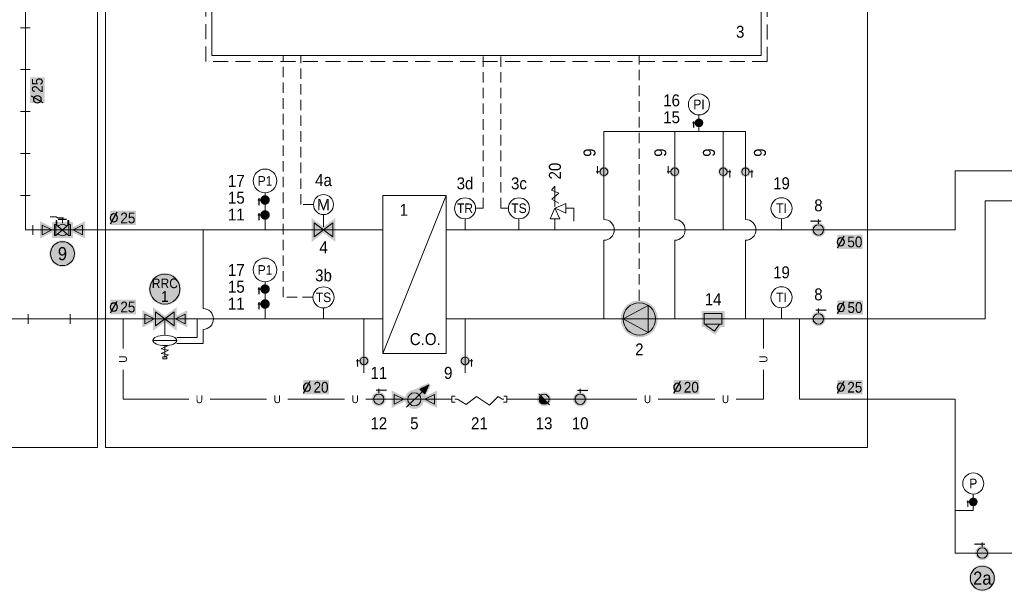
# Model space of a CAD drawing. Header units: millimetres. Extents: x -368 to 3832, y 6398 to 9368.
# Tile 3 of 5: x 1276 to 2919, y 7399 to 8353. Entities that reach past the tile are written whole.
import ezdxf
from ezdxf.enums import TextEntityAlignment as Align
from ezdxf.lldxf.tags import DXFTag

# ---------------------------------------------------------------- set-up
doc = ezdxf.new("R2010")
doc.units = ezdxf.units.MM
doc.linetypes.add('DASHED', pattern=[0.75, 0.5, -0.25])
doc.linetypes.add('DASHED2', pattern=[0.375, 0.25, -0.125])
doc.layers.add('-- CO_opis', color=11, linetype='Continuous', lineweight=0)
doc.layers.add('-- CO_rury', color=11, linetype='Continuous', lineweight=9)
doc.styles.add('A', font='arial.ttf', dxfattribs={"width": 0.9})
doc.styles.add('Arial', font='arial.ttf')
doc.styles.add('R', font='romans.shx')
tags = doc.linetypes.add('DASH', pattern=[15, 10, -5]).pattern_tags.tags
tags[6:7] = [DXFTag(74, 4), DXFTag(75, 0), DXFTag(340, '0'), DXFTag(46, 0.0), DXFTag(50, 0.0), DXFTag(44, 0.0), DXFTag(45, 0.0)]
tags[4:5] = [DXFTag(74, 4), DXFTag(75, 0), DXFTag(340, '0'), DXFTag(46, 0.0), DXFTag(50, 0.0), DXFTag(44, 0.0), DXFTag(45, 0.0)]
doc.linetypes.add('FENCELINE1', pattern='A,0.25,-0.1,[133,ltypeshp.shx,S=0.1,R=0,X=-0.1,Y=0],-0.1,1', length=1.45)

# ---------------------------------------------------------------- blocks, each defined once
blk = doc.blocks.new('-- zawór_11')
blk.add_hatch(color=251).paths.add_polyline_path([(1, 7.2), (1, 8), (2.6, 8), (2.6, 10), (1, 10), (1, 10.7), (-1, 10.7), (-1, 10), (-7.9, 10), (-7.9, 8), (-1, 8), (-1, 7.2, 14.430703)])
at = {"color": 11, "linetype": 'Continuous'}
blk.add_line((2.6, 9), (-7.9, 9), dxfattribs=at)
at = {"color": 50, "linetype": 'Continuous'}
blk.add_line((0, 6.2), (0, 10.7), dxfattribs=at)
at = {"color": 11, "linetype": 'Continuous'}
blk.add_circle((0, 0), 5.25, dxfattribs=at)
blk = doc.blocks.new('-- MANOMETR')
at = {"layer": '-- CO_rury', "color": 51}
blk.add_line((0, 0), (0, 62.1), dxfattribs=at)
at = {"layer": '-- CO_rury', "color": 11, "linetype": 'Continuous'}
blk.add_circle((0, 81.9), 19.8, dxfattribs=at)
at = {"layer": '-- CO_rury', "linetype": 'Continuous', "lineweight": 0, "xscale": 1.1, "yscale": 1.1, "zscale": 0.001, "rotation": 90}
for p in [(0, 50), (0, 25)]:
    blk.add_blockref('-- zawór_11', p, dxfattribs=at)
at = {"color": 7, "style": 'A', "width": 0.9, "flags": 12}
blk.add_attdef('OZN', text='', height=16, dxfattribs=at).set_placement((0, 81.9), align=Align.MIDDLE_CENTER)
blk = doc.blocks.new('-- NR')
at = {"style": 'A', "width": 0.9, "flags": 12}
blk.add_attdef('NR', text='', height=20, dxfattribs=at).set_placement((0, 24), align=Align.MIDDLE_CENTER)
blk = doc.blocks.new('-- fi_średnica_k')
blk.add_hatch(color=251).paths.add_polyline_path([(21.4, 32), (-21.4, 32), (-21.4, 8), (21.4, 8)])
at = {"insert": (-6.8, 20), "char_height": 20, "width": 56.29, "attachment_point": 6, "style": 'R'}
blk.add_mtext('{\\C11;%%C}', dxfattribs=at)
at = {"color": 7, "style": 'A', "width": 0.9, "flags": 12}
blk.add_attdef('SR', text='', height=18, dxfattribs=at).set_placement((8, 20), align=Align.MIDDLE_CENTER)
blk = doc.blocks.new('redukcja')
h = blk.add_hatch(color=251)
h.paths.add_polyline_path([(-2, 7.35), (-2, -7.24), (12.44, -0.02)])
h.paths.add_polyline_path([(0, 4), (8, 0), (0, -4)], flags=0)
h.paths.add_polyline_path([(0, -4), (8, 0), (0, 4)], flags=16)
at = {"color": 51}
for p, q in [((0, 4), (0, -4)), ((8, 0), (0, 4)), ((8, 0), (0, -4))]:
    blk.add_line(p, q, dxfattribs=at)
blk = doc.blocks.new('-- ZAWÓR REGULACYJNY')
blk.add_hatch(color=251).paths.add_polyline_path([(17.5, -13.2), (17.5, 13.2), (-17.5, 13.2), (-17.5, -13.2)])
at = {"layer": '-- CO_rury', "color": 11}
for p, q in [((-10.4, 22.1), (-20.7, 22.1)), ((-10.4, 22.1), (-8.4, 20.1)), ((1.7, 20), (-8.4, 20.1))]:
    blk.add_line(p, q, dxfattribs=at)
at = {"layer": '-- CO_rury', "color": 50}
for p, q in [((-6.9, 18), (6.9, 18)), ((-6.9, 17.3), (6.9, 17.3)), ((0, 18), (0, 20))]:
    blk.add_line(p, q, dxfattribs=at)
for points in [[(-9.3, 16), (-10.6, 16), (-10.6, 7.8), (-9.3, 7.8)], [(10.5, 16), (9.2, 16), (9.2, 7.8), (10.5, 7.8)]]:
    blk.add_lwpolyline(points, close=True, dxfattribs=at)
at = {"color": 51}
for p, q in [((0, 16.9), (0, 11.4)), ((-13.5, 9.2), (-13.5, -9.2)), ((-13.5, 9.2), (-10.9, 9.2)), ((-13.5, 9.2), (-13.5, 6.7)), ((-10.9, 9.2), (10.9, -9.2)), ((-10.9, -9.2), (10.9, 9.2)), ((10.9, 9.2), (13.5, 9.2)), ((13.5, -9.2), (13.5, 9.2)), ((-13.5, -9.2), (-10.9, -9.2)), ((10.9, -9.2), (13.5, -9.2))]:
    blk.add_line(p, q, dxfattribs=at)
at = {"color": 50}
for p, q in [((-10.9, -9.2), (-10.9, 9.2)), ((10.9, -9.2), (10.9, 9.2))]:
    blk.add_line(p, q, dxfattribs=at)
at = {"color": 11}
for start, end in [(40.0768, 139.9232), (220.0768, 319.9232)]:
    blk.add_arc((0, 0), 9.6, start, end, dxfattribs=at)
at = {"layer": '-- CO_rury', "linetype": 'Continuous', "yscale": 2, "zscale": 2}
for p, xscale in [((-33.7, 0.1), 2), ((33.7, 0.1), -2)]:
    blk.add_blockref('redukcja', p, dxfattribs=dict(at, xscale=xscale))
blk = doc.blocks.new('-- NR_22')
h = blk.add_hatch(color=251)
edge = h.paths.add_edge_path()
edge.add_arc((0, 30), 22, 0, 360)
at = {"color": 50}
blk.add_circle((0, 30), 20, dxfattribs=at)
at = {"style": 'A', "width": 0.9, "flags": 12}
blk.add_attdef('22', text='', height=22, dxfattribs=at).set_placement((0, 30, 0.1), align=Align.MIDDLE_CENTER)
blk = doc.blocks.new('++ REDUKTOR CIđCNIENIA')
h = blk.add_hatch(color=251)
h.paths.add_polyline_path([(-9.8, 12.4), (-19.6, 19.8), (-19.6, -19.8), (0, -5), (19.6, -19.8), (19.6, 19.8), (0, 5)])
h.paths.add_polyline_path([(19.6, 19.8), (19.5, 19.7)], flags=16)
h.paths.add_polyline_path([(19.6, 19.8), (19.5, 19.7)], flags=17)
at = {"layer": '-- CO_rury', "color": 51, "linetype": 'Continuous'}
for p, q in [((-15.6, 11.7), (0, 0)), ((-15.6, 11.7), (-15.6, -11.7)), ((0, 0), (-15.6, -11.7)), ((15.6, 11.7), (0, 0)), ((0, 0), (15.6, -11.7)), ((15.6, 11.7), (15.6, -11.7))]:
    blk.add_line(p, q, dxfattribs=at)
at = {"layer": '-- CO_rury'}
blk.add_line((0, 0), (0, -27.1), dxfattribs=at)
at = {"layer": '-- CO_rury', "color": 11, "linetype": 'Continuous'}
for p, q in [((-20, -35.8), (20, -35.8)), ((5.7, -44.3), (-6.2, -49.6)), ((0, -44.4), (0, -63.2)), ((-6.2, -49.6), (6.2, -52.1)), ((-6.2, -57.4), (6.2, -52.1)), ((-6.2, -57.4), (6.2, -59.8)), ((0, -63.2), (6.2, -59.7))]:
    blk.add_line(p, q, dxfattribs=at)
blk.add_lwpolyline([(3.5, -63.2), (-3.5, -63.2), (-3.5, -66.6), (3.5, -66.6)], close=True, dxfattribs=at)
at = {"layer": '-- CO_rury', "color": 51, "linetype": 'Continuous', "extrusion": (0, 0, -1)}
blk.add_ellipse((0, -35.8), major_axis=(-20, 0), ratio=0.430644, dxfattribs=at)
at = {"layer": '-- CO_rury', "linetype": 'Continuous', "yscale": 2, "zscale": 2}
for p, xscale in [((-33.7, 0.1), 2), ((33.7, 0.1), -2)]:
    blk.add_blockref('redukcja', p, dxfattribs=dict(at, xscale=xscale))
blk = doc.blocks.new('-- OPIS_REGUL')
h = blk.add_hatch(color=251)
edge = h.paths.add_edge_path()
edge.add_arc((0, 0), 27, 0, 360)
at = {"color": 50}
blk.add_circle((0, 0), 25, dxfattribs=at)
at = {"style": 'A', "width": 0.9, "flags": 12}
for tag, height, p in [('PION', 16, (0, 9.5)), ('NR', 18, (-0.1, -12.5))]:
    blk.add_attdef(tag, text='', height=height, dxfattribs=at).set_placement(p, align=Align.MIDDLE_CENTER)
blk = doc.blocks.new('-- CZUJNIK TEMP._2')
at = {"layer": '-- CO_rury', "color": 51}
blk.add_line((0, 0), (0, 18.5), dxfattribs=at)
at = {"layer": '-- CO_rury', "color": 11, "linetype": 'Continuous'}
blk.add_circle((0, 36.1), 17.6, dxfattribs=at)
at = {"color": 7, "style": 'A', "width": 0.9, "flags": 12}
blk.add_attdef('OZN', text='', height=16, dxfattribs=at).set_placement((0, 36.1), align=Align.MIDDLE_CENTER)
blk = doc.blocks.new('-- POMPA')
h = blk.add_hatch(color=251)
edge = h.paths.add_edge_path()
edge.add_arc((0, 0), 31, 0, 360)
at = {"linetype": 'Continuous', "ltscale": 100}
blk.add_hatch(color=7, dxfattribs=at).paths.add_polyline_path([(-27, 0), (14.7, -22.6), (14.7, 22.7)])
at = {"color": 7, "linetype": 'Continuous', "ltscale": 100}
for p, q in [((-27, 0), (14.7, 22.7)), ((14.7, 22.7), (14.7, -22.6))]:
    blk.add_line(p, q, dxfattribs=at)
at = {"color": 51, "linetype": 'Continuous', "ltscale": 100}
blk.add_line((14.7, -22.6), (-27, 0), dxfattribs=at)
blk.add_circle((0, 0), 27, dxfattribs=at)
blk = doc.blocks.new('FILTR')
blk.add_hatch(color=251).paths.add_polyline_path([(8.74, 6.02), (-8.74, 6.02), (-8.74, -6.02), (-5.88, -6.02), (-1.66, -12.05), (6.95, -6.02), (8.74, -6.02)])
at = {"color": 51}
blk.add_lwpolyline([(-6.74, 4.02), (6.74, 4.02), (6.74, -4.02), (-6.74, -4.02)], close=True, dxfattribs=at)
at = {"color": 11}
blk.add_lwpolyline([(4.97, -4.02), (5.42, -4.66), (-1.17, -9.27), (-4.84, -4.02)], dxfattribs=at)
blk = doc.blocks.new('zawór')
blk.add_hatch(color=251).paths.add_polyline_path([(1, 7.18), (1, 8.02), (2.63, 8.02), (2.63, 10.02), (1, 10.02), (1, 10.65), (-1, 10.65), (-1, 10.02), (-7.88, 10.02), (-7.88, 8.02), (-1, 8.02), (-1, 7.18, 14.430703)])
at = {"color": 11, "linetype": 'Continuous'}
blk.add_line((0, 6.25), (0, 10.65), dxfattribs=at)
at = {"color": 51, "linetype": 'Continuous'}
blk.add_line((2.63, 9.02), (-7.88, 9.02), dxfattribs=at)
blk.add_circle((0, 0), 5.25, dxfattribs=at)
blk = doc.blocks.new('ZAWÓR ZWROTNY')
h = blk.add_hatch(color=251)
edge = h.paths.add_edge_path()
edge.add_arc((0, 0), 7.06, 0, 360)
at = {"ltscale": 0.5}
h = blk.add_hatch(dxfattribs=at)
h.set_pattern_fill('ANSI31', color=11, scale=1.32, angle=90, style=0)
h.set_pattern_definition([(135, (631.14641, -2839.21251), (-0.116672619, -0.116672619), [])])
h.paths.add_polyline_path([(0, 4.05, 0.198912), (-2.86, 2.86), (2.86, -2.86, 0.668179)])
at = {"color": 51, "linetype": 'ByBlock'}
blk.add_line((5.52, -5.57), (-5.42, 5.67), dxfattribs=at)
at = {"color": 51, "linetype": 'Continuous'}
blk.add_circle((0, 0), 5.06, dxfattribs=at)
blk = doc.blocks.new('-- POŁ. ELASTYCZNE')
at = {"layer": '-- CO_rury', "color": 11, "linetype": 'Continuous', "lineweight": 0}
for points in [[(-86.5, 4.9), (-91.9, 4.9), (-91.9, -4.9), (-86.3, -4.9)], [(-5.4, 4.9), (0, 4.9), (0, -4.9), (-5.5, -4.9)]]:
    blk.add_lwpolyline(points, dxfattribs=at)
at = {"layer": '-- CO_rury', "color": 51, "linetype": 'Continuous', "lineweight": 0}
blk.add_lwpolyline([(-5, 0), (-7.7, 0), (-14.5, 4.4), (-29.3, -9.9), (-50.9, 4.5), (-68.2, -8.7), (-82.5, 0), (-86.9, 0)], dxfattribs=at)
blk = doc.blocks.new('WODOMIERZ')
h = blk.add_hatch(color=251)
h.paths.add_polyline_path([(16.57, 13.9), (13.9, 16.57), (-0.61, 9.65, -0.432721), (9.67, 0, -0.015695), (9.65, -0.61)])
h.paths.add_polyline_path([(-9.67, 0, 1), (9.67, 0, 1)])
h = blk.add_hatch()
h.set_pattern_fill('ANSI31', color=50, scale=0.12, angle=822.70776, style=0)
h.set_pattern_definition([(24.828524, (-2146.0964, -656.59452), (-0.159983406, 0.34578362), [])])
h.paths.add_polyline_path([(14.76, 14.76), (5.69, 10.44), (10.44, 5.69)])
at = {"color": 11}
for p, q in [((14.76, 14.76), (5.69, 10.44)), ((5.69, 10.44), (10.44, 5.69)), ((10.44, 5.69), (14.76, 14.76)), ((-8.07, -8.07), (8.07, 8.07))]:
    blk.add_line(p, q, dxfattribs=at)
at = {"color": 51}
blk.add_circle((0, 0), 6.67, dxfattribs=at)
blk = doc.blocks.new('-- WODOMIERZ')
at = {"layer": '-- CO_rury', "linetype": 'Continuous', "yscale": 2, "zscale": 2}
for p, xscale in [((-33.7, 0.1), 2), ((33.7, 0.1), -2)]:
    blk.add_blockref('redukcja', p, dxfattribs=dict(at, xscale=xscale))
at = {"linetype": 'Continuous', "lineweight": 0, "xscale": 1.65, "yscale": 1.65, "rotation": 90}
blk.add_blockref('WODOMIERZ', (0, 0), dxfattribs=at)
blk = doc.blocks.new('-- ZAWÓR REGULACYJNY_2')
h = blk.add_hatch(color=251)
h.paths.add_polyline_path([(-9.8, 12.4), (-19.6, 19.8), (-19.6, -19.8), (0, -5), (19.6, -19.8), (19.6, 19.8), (0, 5)])
h.paths.add_polyline_path([(19.6, 19.8), (19.5, 19.7)], flags=16)
h.paths.add_polyline_path([(19.6, 19.8), (19.5, 19.7)], flags=17)
at = {"layer": '-- CO_rury', "color": 51, "linetype": 'Continuous'}
for p, q in [((-15.6, 11.7), (0, 0)), ((-15.6, 11.7), (-15.6, -11.7)), ((0, 0), (-15.6, -11.7)), ((15.6, 11.7), (0, 0)), ((0, 0), (15.6, -11.7)), ((15.6, 11.7), (15.6, -11.7))]:
    blk.add_line(p, q, dxfattribs=at)
at = {"color": 51}
blk.add_line((-0.1, 25.6), (0, 5.1), dxfattribs=at)
at = {"color": 11}
blk.add_circle((-0.1, 42.4), 16.7, dxfattribs=at)
at = {"color": 7, "style": 'Arial'}
blk.add_text('M', height=19, rotation=359.9857, dxfattribs=at).set_placement((-0.1, 42.4), align=Align.MIDDLE_CENTER)
blk = doc.blocks.new('-- ZAWÓR BEZP.')
at = {"layer": '-- CO_rury', "color": 11, "linetype": 'Continuous', "ltscale": 100}
for p, q in [((0, 73.1), (-5.8, 66.5)), ((0, 73.1), (-5.8, 66.5)), ((-5.8, 66.5), (6.3, 61.4)), ((-5.8, 66.5), (6.3, 61.4)), ((0, 39), (0, 73.1)), ((6.3, 61.4), (-5.3, 51.2)), ((6.3, 61.4), (-5.3, 51.2)), ((-5.3, 51.2), (6.7, 44.6)), ((-5.3, 51.2), (6.7, 44.6)), ((18.4, 36.5), (31.8, 36.5)), ((31.8, 36.5), (31.8, 14.5))]:
    blk.add_line(p, q, dxfattribs=at)
at = {"layer": '-- CO_rury', "color": 50, "linetype": 'Continuous', "ltscale": 100}
blk.add_line((0, 39), (0, 73.1), dxfattribs=at)
at = {"layer": '-- CO_rury', "color": 51, "linetype": 'Continuous', "ltscale": 100}
for p, q in [((-8, 18.5), (0, 36.5)), ((0, 36.5), (8, 18.5)), ((0.5, 36.5), (18.4, 44.1)), ((18.5, 28), (0.5, 36.5)), ((18.5, 28), (0.5, 36.5)), ((18.4, 44.1), (18.5, 28)), ((8, 18.5), (-8, 18.5)), ((0, 18.5), (0, 0))]:
    blk.add_line(p, q, dxfattribs=at)

msp = doc.modelspace()

# ---------------------------------------------------------------- linework, layer by layer
at = {"layer": '-- CO_rury', "color": 51, "ltscale": 100}
for p, q in [((1277.2, 8339.9), (1293.3, 8339.9)), ((1277.2, 8269.9), (1293.3, 8269.9)), ((1277.2, 8199.9), (1293.3, 8199.9)), ((1277.2, 8129.9), (1293.3, 8129.9)), ((1277.2, 8059.9), (1293.3, 8059.9)), ((1297.5, 7994.1), (1297.5, 8010.2)), ((1290, 7861.5), (1290, 7845.4)), ((1360, 7861.5), (1360, 7845.4))]:
    msp.add_line(p, q, dxfattribs=at)
at = {"layer": '-- CO_rury', "color": 11, "linetype": 'DASHED2', "ltscale": 70}
msp.add_line((2310.1, 7884.5), (2309.9, 8293.5), dxfattribs=at)
at = {"layer": '-- CO_rury', "color": 51}
for p, q in [((2409.7, 8180.9), (2409.7, 8166.4)), ((2450.3, 8002.1), (2450.3, 8166.4)), ((1850.5, 7853.4), (1850.5, 7763.4)), ((2019.2, 7853.4), (2019.2, 7763.4)), ((2867.6, 7547.8), (2867.6, 7533.3)), ((2867.6, 7533.3), (2837.3, 7533.3))]:
    msp.add_line(p, q, dxfattribs=at)
at = {"layer": '-- CO_rury', "color": 11, "linetype": 'Continuous', "ltscale": 100}
msp.add_line((1881.9, 7795.8), (1987.8, 8059.8), dxfattribs=at)
at = {"layer": '-- CO_rury', "color": 91, "linetype": 'Continuous', "ltscale": 100}
for p, q in [((1418.9, 8002.1), (1881.9, 8002.1)), ((1987.8, 8002.1), (2691.2, 8002.1))]:
    msp.add_line(p, q, dxfattribs=at)
at = {"layer": '-- CO_rury', "color": 91, "linetype": 'DASH', "ltscale": 4}
for p, q in [((1418.9, 7853.4), (1881.9, 7853.4)), ((1987.8, 7853.4), (2691.2, 7853.4))]:
    msp.add_line(p, q, dxfattribs=at)
at = {"layer": '-- CO_rury', "color": 50, "linetype": 'FENCELINE1', "ltscale": 30}
for points in [[(1405.6, 8939.1), (504.2, 8939.1), (504.2, 7639), (1405.6, 7639)], [(2691.2, 8939.1), (1418.9, 8939.1), (1418.9, 7639), (2691.2, 7639)]]:
    msp.add_lwpolyline(points, close=True, dxfattribs=at)
at = {"layer": '-- CO_rury', "color": 171, "linetype": 'Continuous', "ltscale": 100}
msp.add_lwpolyline([(1285.2, 8664.9), (1285.2, 8533.5, -0.414214), (1302.6, 8516.2, -0.414214), (1285.2, 8498.8), (1285.2, 8002.1), (1418.9, 8002.1)], format="xyb", dxfattribs=at)
at = {"layer": '-- CO_rury', "color": 50, "linetype": 'DASHED', "ltscale": 50}
msp.add_lwpolyline([(1586.5, 8382.8), (2523.6, 8382.8), (2523.6, 8283.4), (1586.5, 8283.4)], close=True, dxfattribs=at)
at = {"layer": '-- CO_rury', "color": 91, "linetype": 'Continuous', "ltscale": 100}
for points in [[(1596.5, 8372.8), (2513.6, 8372.8), (2513.6, 8293.4), (1596.5, 8293.4)], [(1987.8, 8059.8), (1881.9, 8059.8), (1881.9, 7795.8), (1987.8, 7795.8)]]:
    msp.add_lwpolyline(points, close=True, dxfattribs=at)
at = {"layer": '-- CO_rury', "color": 11, "linetype": 'DASHED2', "ltscale": 70}
for points in [[(1765.3, 7889.6), (1715.3, 7889.6), (1715.3, 8293.4)], [(1766.2, 8044.5), (1745.3, 8044.5), (1745.3, 8293.4)], [(2036.8, 8038.3), (2049.2, 8038.3), (2049.2, 8293.4)], [(2091.6, 8038.3), (2079.2, 8038.3), (2079.2, 8293.4)]]:
    msp.add_lwpolyline(points, dxfattribs=at)
at = {"layer": '-- CO_rury', "color": 51}
for points in [[(2251, 7853.5), (2251, 7984.8, 0.414214), (2268.4, 8002.2, 0.414214), (2251, 8019.6), (2251, 8166.4), (2487.4, 8166.4), (2487.4, 8019.6, -0.414214), (2504.8, 8002.2, -0.414214), (2487.4, 7984.8), (2487.4, 7853.5)], [(2369.2, 8166.4), (2369.2, 8019.6, -0.414214), (2386.6, 8002.2, -0.414214), (2369.2, 7984.8), (2369.2, 7853.5)]]:
    msp.add_lwpolyline(points, format="xyb", dxfattribs=at)
at = {"layer": '-- CO_rury', "color": 131, "linetype": 'Continuous', "ltscale": 100}
msp.add_lwpolyline([(2691.2, 8002.1), (2837.3, 8002.1), (2837.3, 8100.8), (3540.3, 8100.8)], dxfattribs=at)
at = {"layer": '-- CO_rury', "color": 131, "linetype": 'DASH', "ltscale": 4}
msp.add_lwpolyline([(2691.2, 7853.4), (2887.3, 7853.4), (2887.3, 8050.8), (3540.3, 8050.8)], dxfattribs=at)
at = {"layer": '-- CO_rury', "color": 11, "linetype": 'Continuous', "ltscale": 100}
msp.add_lwpolyline([(1581.8, 8002.1), (1581.8, 7870.8, -0.414214), (1599.2, 7853.4, -0.414214), (1581.8, 7836), (1581.8, 7812.6), (1538.1, 7812.6)], format="xyb", dxfattribs=at)
at = {"layer": '-- CO_rury', "color": 171, "linetype": 'DASH', "ltscale": 4}
msp.add_lwpolyline([(832.9, 7955.1), (832.9, 7853.4), (1418.9, 7853.4)], dxfattribs=at)
at = {"layer": '-- CO_rury', "color": 51}
for points in [[(1448.3, 7853.4), (1448.3, 7719.4), (1997.2, 7719.5)], [(2089.1, 7719.4), (2517.4, 7719.4), (2517.4, 7853.4)]]:
    msp.add_lwpolyline(points, dxfattribs=at)
at = {"layer": '-- CO_rury', "color": 11, "linetype": 'Continuous', "ltscale": 100}
msp.add_lwpolyline([(1571.8, 7853.4), (1571.8, 7822.6), (1538.1, 7822.6)], dxfattribs=at)
at = {"layer": '-- CO_rury', "color": 91, "linetype": 'DASH', "ltscale": 40}
for points in [[(2577.4, 7853.5), (2577.4, 7719.4), (2691.2, 7719.4)], [(2932.7, 7462.5), (2837.3, 7462.5), (2837.3, 7719.4), (2752.3, 7719.4), (2752.3, 7719.4), (2691.2, 7719.4)]]:
    msp.add_lwpolyline(points, dxfattribs=at)

# ---------------------------------------------------------------- block references
at = {"layer": '-- CO_opis'}
ref = msp.add_blockref('-- NR', (2478.5, 8309.1), dxfattribs=at)
ref.add_attrib('NR', '3', dxfattribs={"layer": '0', "height": 20, "style": 'A', "width": 0.9}).set_placement((2478.5, 8333.1), align=Align.MIDDLE_CENTER)
at = {"layer": '-- CO_opis', "lineweight": 0}
ref = msp.add_blockref('-- fi_średnica_k', (1325.2, 8235.6), dxfattribs=dict(at, zscale=0.001, rotation=90))
ref.add_attrib('SR', '25', dxfattribs={"layer": '0', "color": 7, "height": 18, "rotation": 90, "style": 'A', "width": 0.9}).set_placement((1305.2, 8243.7), align=Align.MIDDLE_CENTER)
at = {"layer": '-- CO_opis'}
ref = msp.add_blockref('-- NR', (2357, 8194.4), dxfattribs=at)
ref.add_attrib('NR', '  16', dxfattribs={"layer": '0', "height": 20, "style": 'A', "width": 0.9}).set_placement((2357, 8218.5), align=Align.MIDDLE_CENTER)
ref = msp.add_blockref('-- NR', (2357, 8166.4), dxfattribs=at)
ref.add_attrib('NR', '  15', dxfattribs={"layer": '0', "height": 20, "style": 'A', "width": 0.9}).set_placement((2357, 8190.4), align=Align.MIDDLE_CENTER)
ref = msp.add_blockref('-- NR', (2251, 8131.2), dxfattribs=dict(at, rotation=90))
ref.add_attrib('NR', '9', dxfattribs={"layer": '0', "height": 20, "rotation": 90, "style": 'A', "width": 0.9}).set_placement((2227, 8131.2), align=Align.MIDDLE_CENTER)
ref = msp.add_blockref('-- NR', (2369.2, 8131.2), dxfattribs=dict(at, rotation=90))
ref.add_attrib('NR', '9', dxfattribs={"layer": '0', "height": 20, "rotation": 90, "style": 'A', "width": 0.9}).set_placement((2345.2, 8131.2), align=Align.MIDDLE_CENTER)
ref = msp.add_blockref('-- NR', (2450.3, 8131.2), dxfattribs=dict(at, rotation=90))
ref.add_attrib('NR', '9', dxfattribs={"layer": '0', "height": 20, "rotation": 90, "style": 'A', "width": 0.9}).set_placement((2426.3, 8131.2), align=Align.MIDDLE_CENTER)
ref = msp.add_blockref('-- NR', (2535.5, 8131.2), dxfattribs=dict(at, rotation=90))
ref.add_attrib('NR', '9', dxfattribs={"layer": '0', "height": 20, "rotation": 90, "style": 'A', "width": 0.9}).set_placement((2511.4, 8131.2), align=Align.MIDDLE_CENTER)
ref = msp.add_blockref('-- NR', (2193.3, 8100.4), dxfattribs=dict(at, rotation=90))
ref.add_attrib('NR', '20', dxfattribs={"layer": '0', "height": 20, "rotation": 90, "style": 'A', "width": 0.9}).set_placement((2169.2, 8100.4), align=Align.MIDDLE_CENTER)
ref = msp.add_blockref('-- NR', (1630.4, 8060), dxfattribs=at)
ref.add_attrib('NR', '  17', dxfattribs={"layer": '0', "height": 20, "style": 'A', "width": 0.9}).set_placement((1630.4, 8084.1), align=Align.MIDDLE_CENTER)
ref = msp.add_blockref('-- NR', (1782.9, 8061.2), dxfattribs=at)
ref.add_attrib('NR', '4a', dxfattribs={"layer": '0', "height": 20, "style": 'A', "width": 0.9}).set_placement((1782.9, 8085.3), align=Align.MIDDLE_CENTER)
ref = msp.add_blockref('-- NR', (2019.2, 8055.9), dxfattribs=at)
ref.add_attrib('NR', '3d', dxfattribs={"layer": '0', "height": 20, "style": 'A', "width": 0.9}).set_placement((2019.2, 8079.9), align=Align.MIDDLE_CENTER)
ref = msp.add_blockref('-- NR', (2109.2, 8055.9), dxfattribs=at)
ref.add_attrib('NR', '3c', dxfattribs={"layer": '0', "height": 20, "style": 'A', "width": 0.9}).set_placement((2109.2, 8079.9), align=Align.MIDDLE_CENTER)
ref = msp.add_blockref('-- NR', (2547.4, 8056), dxfattribs=at)
ref.add_attrib('NR', '19', dxfattribs={"layer": '0', "height": 20, "style": 'A', "width": 0.9}).set_placement((2547.4, 8080), align=Align.MIDDLE_CENTER)
ref = msp.add_blockref('-- NR', (1630.4, 8032), dxfattribs=at)
ref.add_attrib('NR', '  15', dxfattribs={"layer": '0', "height": 20, "style": 'A', "width": 0.9}).set_placement((1630.4, 8056), align=Align.MIDDLE_CENTER)
ref = msp.add_blockref('-- NR', (1630.4, 8003.9), dxfattribs=at)
ref.add_attrib('NR', '  11', dxfattribs={"layer": '0', "height": 20, "style": 'A', "width": 0.9}).set_placement((1630.4, 8027.9), align=Align.MIDDLE_CENTER)
ref = msp.add_blockref('-- NR', (1917.1, 8011.7), dxfattribs=at)
ref.add_attrib('NR', '1', dxfattribs={"layer": '0', "height": 20, "style": 'A', "width": 0.9}).set_placement((1917.1, 8035.7), align=Align.MIDDLE_CENTER)
ref = msp.add_blockref('-- NR', (2609.1, 8019.1), dxfattribs=at)
ref.add_attrib('NR', '8', dxfattribs={"layer": '0', "height": 20, "style": 'A', "width": 0.9}).set_placement((2609.1, 8043.2), align=Align.MIDDLE_CENTER)
at = {"layer": '-- CO_opis', "lineweight": 0}
ref = msp.add_blockref('-- fi_średnica_k', (1448.3, 8002.1), dxfattribs=dict(at, zscale=0.001))
ref.add_attrib('SR', '25', dxfattribs={"layer": '0', "color": 7, "height": 18, "style": 'A', "width": 0.9}).set_placement((1456.3, 8022.1), align=Align.MIDDLE_CENTER)
ref = msp.add_blockref('-- fi_średnica_k', (2661.8, 7962.1), dxfattribs=dict(at, zscale=0.001))
ref.add_attrib('SR', '50', dxfattribs={"layer": '0', "color": 7, "height": 18, "style": 'A', "width": 0.9}).set_placement((2669.9, 7982.1), align=Align.MIDDLE_CENTER)
at = {"layer": '-- CO_opis'}
ref = msp.add_blockref('-- NR_22', (1347.1, 7932.5), dxfattribs=dict(at, zscale=0.001))
ref.add_attrib('22', '9', dxfattribs={"layer": '0', "height": 22, "style": 'A', "width": 0.9}).set_placement((1347.1, 7962.5, 0), align=Align.MIDDLE_CENTER)
ref = msp.add_blockref('-- NR', (1783, 7949.1), dxfattribs=at)
ref.add_attrib('NR', '4', dxfattribs={"layer": '0', "height": 20, "style": 'A', "width": 0.9}).set_placement((1783, 7973.1), align=Align.MIDDLE_CENTER)
ref = msp.add_blockref('-- NR', (1630.4, 7911.3), dxfattribs=at)
ref.add_attrib('NR', '  17', dxfattribs={"layer": '0', "height": 20, "style": 'A', "width": 0.9}).set_placement((1630.4, 7935.3), align=Align.MIDDLE_CENTER)
ref = msp.add_blockref('-- NR', (2547.4, 7907.2), dxfattribs=at)
ref.add_attrib('NR', '19', dxfattribs={"layer": '0', "height": 20, "style": 'A', "width": 0.9}).set_placement((2547.4, 7931.3), align=Align.MIDDLE_CENTER)
ref = msp.add_blockref('-- OPIS_REGUL', (1518.1, 7903.4), dxfattribs=dict(at, zscale=0.001))
ref.add_attrib('PION', 'RRC', dxfattribs={"layer": '0', "height": 16, "style": 'A', "width": 0.9}).set_placement((1518.1, 7912.9), align=Align.MIDDLE_CENTER)
ref.add_attrib('NR', '1', dxfattribs={"layer": '0', "height": 18, "style": 'A', "width": 0.9}).set_placement((1518, 7890.9), align=Align.MIDDLE_CENTER)
ref = msp.add_blockref('-- NR', (1782.9, 7902.2), dxfattribs=at)
ref.add_attrib('NR', '3b', dxfattribs={"layer": '0', "height": 20, "style": 'A', "width": 0.9}).set_placement((1782.9, 7926.2), align=Align.MIDDLE_CENTER)
ref = msp.add_blockref('-- NR', (1630.4, 7883.2), dxfattribs=at)
ref.add_attrib('NR', '  15', dxfattribs={"layer": '0', "height": 20, "style": 'A', "width": 0.9}).set_placement((1630.4, 7907.3), align=Align.MIDDLE_CENTER)
ref = msp.add_blockref('-- NR', (2433.3, 7862.3), dxfattribs=at)
ref.add_attrib('NR', '14', dxfattribs={"layer": '0', "height": 20, "style": 'A', "width": 0.9}).set_placement((2433.3, 7886.4), align=Align.MIDDLE_CENTER)
ref = msp.add_blockref('-- NR', (2609.1, 7870.4), dxfattribs=at)
ref.add_attrib('NR', '8', dxfattribs={"layer": '0', "height": 20, "style": 'A', "width": 0.9}).set_placement((2609.1, 7894.5), align=Align.MIDDLE_CENTER)
at = {"layer": '-- CO_opis', "lineweight": 0}
ref = msp.add_blockref('-- fi_średnica_k', (1448.3, 7853.4), dxfattribs=dict(at, zscale=0.001))
ref.add_attrib('SR', '25', dxfattribs={"layer": '0', "color": 7, "height": 18, "style": 'A', "width": 0.9}).set_placement((1456.3, 7873.4), align=Align.MIDDLE_CENTER)
at = {"layer": '-- CO_opis'}
ref = msp.add_blockref('-- NR', (1630.4, 7855.2), dxfattribs=at)
ref.add_attrib('NR', '  11', dxfattribs={"layer": '0', "height": 20, "style": 'A', "width": 0.9}).set_placement((1630.4, 7879.2), align=Align.MIDDLE_CENTER)
at = {"layer": '-- CO_opis', "lineweight": 0}
ref = msp.add_blockref('-- fi_średnica_k', (2662.1, 7852.5), dxfattribs=dict(at, zscale=0.001))
ref.add_attrib('SR', '50', dxfattribs={"layer": '0', "color": 7, "height": 18, "style": 'A', "width": 0.9}).set_placement((2670.2, 7872.5), align=Align.MIDDLE_CENTER)
at = {"layer": '-- CO_opis'}
ref = msp.add_blockref('-- NR', (1952.7, 7795.8), dxfattribs=at)
ref.add_attrib('NR', 'C.O.', dxfattribs={"layer": '0', "height": 20, "style": 'A', "width": 0.9}).set_placement((1952.7, 7819.8), align=Align.MIDDLE_CENTER)
ref = msp.add_blockref('-- NR', (2310.1, 7778.4), dxfattribs=at)
ref.add_attrib('NR', '2', dxfattribs={"layer": '0', "height": 20, "style": 'A', "width": 0.9}).set_placement((2310.1, 7802.5), align=Align.MIDDLE_CENTER)
ref = msp.add_blockref('-- NR', (1885.7, 7739.4), dxfattribs=at)
ref.add_attrib('NR', '11   ', dxfattribs={"layer": '0', "height": 20, "style": 'A', "width": 0.9}).set_placement((1885.7, 7763.4), align=Align.MIDDLE_CENTER)
ref = msp.add_blockref('-- NR', (1984.1, 7739.4), dxfattribs=at)
ref.add_attrib('NR', '  9', dxfattribs={"layer": '0', "height": 20, "style": 'A', "width": 0.9}).set_placement((1984.1, 7763.4), align=Align.MIDDLE_CENTER)
at = {"layer": '-- CO_opis', "lineweight": 0}
ref = msp.add_blockref('-- fi_średnica_k', (1770.7, 7719.4), dxfattribs=dict(at, zscale=0.001))
ref.add_attrib('SR', '20', dxfattribs={"layer": '0', "color": 7, "height": 18, "style": 'A', "width": 0.9}).set_placement((1778.8, 7739.4), align=Align.MIDDLE_CENTER)
ref = msp.add_blockref('-- fi_średnica_k', (2388.9, 7719.4), dxfattribs=dict(at, zscale=0.001))
ref.add_attrib('SR', '20', dxfattribs={"layer": '0', "color": 7, "height": 18, "style": 'A', "width": 0.9}).set_placement((2396.9, 7739.4), align=Align.MIDDLE_CENTER)
ref = msp.add_blockref('-- fi_średnica_k', (2661.8, 7719.4), dxfattribs=dict(at, zscale=0.001))
ref.add_attrib('SR', '25', dxfattribs={"layer": '0', "color": 7, "height": 18, "style": 'A', "width": 0.9}).set_placement((2669.9, 7739.4), align=Align.MIDDLE_CENTER)
at = {"layer": '-- CO_opis'}
ref = msp.add_blockref('-- NR', (1875.2, 7655.2), dxfattribs=at)
ref.add_attrib('NR', '12', dxfattribs={"layer": '0', "height": 20, "style": 'A', "width": 0.9}).set_placement((1875.2, 7679.2), align=Align.MIDDLE_CENTER)
ref = msp.add_blockref('-- NR', (1934.6, 7655.2), dxfattribs=at)
ref.add_attrib('NR', '5', dxfattribs={"layer": '0', "height": 20, "style": 'A', "width": 0.9}).set_placement((1934.6, 7679.2), align=Align.MIDDLE_CENTER)
ref = msp.add_blockref('-- NR', (2043.2, 7655.2), dxfattribs=at)
ref.add_attrib('NR', '21', dxfattribs={"layer": '0', "height": 20, "style": 'A', "width": 0.9}).set_placement((2043.2, 7679.2), align=Align.MIDDLE_CENTER)
ref = msp.add_blockref('-- NR', (2151.1, 7655.2), dxfattribs=at)
ref.add_attrib('NR', '13', dxfattribs={"layer": '0', "height": 20, "style": 'A', "width": 0.9}).set_placement((2151.1, 7679.2), align=Align.MIDDLE_CENTER)
ref = msp.add_blockref('-- NR', (2211.4, 7655.2), dxfattribs=at)
ref.add_attrib('NR', '10', dxfattribs={"layer": '0', "height": 20, "style": 'A', "width": 0.9}).set_placement((2211.4, 7679.2), align=Align.MIDDLE_CENTER)
ref = msp.add_blockref('-- NR_22', (2882.7, 7390.6), dxfattribs=dict(at, zscale=0.001))
ref.add_attrib('22', '2a', dxfattribs={"layer": '0', "height": 22, "style": 'A', "width": 0.9}).set_placement((2882.7, 7420.6, 0), align=Align.MIDDLE_CENTER)
at = {"layer": '-- CO_rury', "color": 171, "linetype": 'Continuous', "ltscale": 100}
ref = msp.add_blockref('-- CZUJNIK TEMP._2', (2409.7, 8175.6), dxfattribs=at)
ref.add_attrib('OZN', 'PI', dxfattribs={"layer": '0', "color": 7, "height": 16, "style": 'A', "width": 0.9}).set_placement((2409.7, 8211.8), align=Align.MIDDLE_CENTER)
at = {"layer": '-- CO_rury', "linetype": 'Continuous', "lineweight": 0, "rotation": 90}
for p in [(2409.7, 8180.9), (2867.6, 7547.8)]:
    msp.add_blockref('-- zawór_11', p, dxfattribs=at)
at = {"layer": '-- CO_rury', "color": 171, "linetype": 'Continuous', "ltscale": 100}
ref = msp.add_blockref('-- MANOMETR', (1685.3, 8002.1), dxfattribs=at)
ref.add_attrib('OZN', 'P1', dxfattribs={"layer": '0', "color": 7, "height": 16, "style": 'A', "width": 0.9}).set_placement((1685.3, 8084.1), align=Align.MIDDLE_CENTER)
at = {"layer": '-- CO_rury', "linetype": 'Continuous', "lineweight": 0}
for name, p, xscale, yscale, rotation in [('-- zawór_11', (2251, 8099.3), -1.2, 1.2, 90), ('-- zawór_11', (2369.2, 8099.3), -1.2, 1.2, 90), ('-- zawór_11', (2450.3, 8099.3), -1.2, 1.2, 270), ('-- zawór_11', (2487.4, 8099.3), -1.2, 1.2, 270), ('-- zawór_11', (1850.5, 7783.4), 1.2, 1.2, 90), ('-- zawór_11', (2019.2, 7783.4), -1.2, 1.2, 270), ('ZAWÓR ZWROTNY', (2151.2, 7719.4), 1.65, 1.65, 180)]:
    msp.add_blockref(name, p, dxfattribs=dict(at, xscale=xscale, yscale=yscale, rotation=rotation))
at = {"layer": '-- CO_rury', "color": 171, "linetype": 'Continuous', "ltscale": 100}
for name, p in [('-- ZAWÓR BEZP.', (2169.2, 8002.1)), ('-- ZAWÓR REGULACYJNY_2', (1783, 8002.1))]:
    msp.add_blockref(name, p, dxfattribs=at)
ref = msp.add_blockref('-- CZUJNIK TEMP._2', (2019.2, 8002.1), dxfattribs=at)
ref.add_attrib('OZN', 'TR', dxfattribs={"layer": '0', "color": 7, "height": 16, "style": 'A', "width": 0.9}).set_placement((2019.2, 8038.3), align=Align.MIDDLE_CENTER)
ref = msp.add_blockref('-- CZUJNIK TEMP._2', (2109.2, 8002.1), dxfattribs=at)
ref.add_attrib('OZN', 'TS', dxfattribs={"layer": '0', "color": 7, "height": 16, "style": 'A', "width": 0.9}).set_placement((2109.2, 8038.3), align=Align.MIDDLE_CENTER)
ref = msp.add_blockref('-- CZUJNIK TEMP._2', (2547.4, 8002.2), dxfattribs=at)
ref.add_attrib('OZN', 'TI', dxfattribs={"layer": '0', "color": 7, "height": 16, "style": 'A', "width": 0.9}).set_placement((2547.4, 8038.4), align=Align.MIDDLE_CENTER)
at = {"layer": '-- CO_rury', "linetype": 'Continuous', "zscale": 0.001}
msp.add_blockref('-- ZAWÓR REGULACYJNY', (1347.1, 8002.1), dxfattribs=at)
at = {"layer": '-- CO_rury', "color": 131, "linetype": 'Continuous', "ltscale": 100}
for name, p, xscale, yscale, zscale in [('zawór', (2609.1, 8002.1), 1.650000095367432, 1.649999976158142, 1.1), ('FILTR', (2433.3, 7853.5), -2.200000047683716, 2.200000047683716, 2.2), ('zawór', (2609.1, 7853.4), -1.650000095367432, 1.649999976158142, 1.1), ('zawór', (1875.2, 7719.4), -1.650000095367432, 1.649999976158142, 1.1), ('zawór', (2211.4, 7719.3), -1.650000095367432, 1.649999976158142, 1.1), ('zawór', (2882.7, 7462.5), 1.650000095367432, 1.649999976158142, 1.1)]:
    msp.add_blockref(name, p, dxfattribs=dict(at, xscale=xscale, yscale=yscale, zscale=zscale))
at = {"layer": '-- CO_rury', "color": 171, "linetype": 'Continuous', "ltscale": 100}
ref = msp.add_blockref('-- MANOMETR', (1685.3, 7853.4), dxfattribs=at)
ref.add_attrib('OZN', 'P1', dxfattribs={"layer": '0', "color": 7, "height": 16, "style": 'A', "width": 0.9}).set_placement((1685.3, 7935.3), align=Align.MIDDLE_CENTER)
ref = msp.add_blockref('-- CZUJNIK TEMP._2', (1782.9, 7853.4), dxfattribs=at)
ref.add_attrib('OZN', 'TS', dxfattribs={"layer": '0', "color": 7, "height": 16, "style": 'A', "width": 0.9}).set_placement((1782.9, 7889.6), align=Align.MIDDLE_CENTER)
ref = msp.add_blockref('-- CZUJNIK TEMP._2', (2547.4, 7853.5), dxfattribs=at)
ref.add_attrib('OZN', 'TI', dxfattribs={"layer": '0', "color": 7, "height": 16, "style": 'A', "width": 0.9}).set_placement((2547.4, 7889.6), align=Align.MIDDLE_CENTER)
at = {"layer": '-- CO_rury', "linetype": 'Continuous', "lineweight": 0}
msp.add_blockref('++ REDUKTOR CIđCNIENIA', (1518.1, 7853.4), dxfattribs=at)
at = {"layer": '-- CO_rury', "color": 131, "linetype": 'Continuous', "ltscale": 100}
msp.add_blockref('-- POMPA', (2310.1, 7853.5), dxfattribs=at)
at = {"layer": '-- CO_rury', "linetype": 'Continuous', "lineweight": 0, "xscale": -1}
msp.add_blockref('-- WODOMIERZ', (1934.6, 7719.2), dxfattribs=at)
at = {"layer": '-- CO_rury', "color": 51}
msp.add_blockref('-- POŁ. ELASTYCZNE', (2089.1, 7719.4), dxfattribs=at)
at = {"layer": '-- CO_rury', "color": 171, "linetype": 'Continuous', "ltscale": 100}
ref = msp.add_blockref('-- CZUJNIK TEMP._2', (2867.6, 7542.6), dxfattribs=at)
ref.add_attrib('OZN', 'P', dxfattribs={"layer": '0', "color": 7, "height": 16, "style": 'A', "width": 0.9}).set_placement((2867.6, 7578.7), align=Align.MIDDLE_CENTER)

# ---------------------------------------------------------------- next in the draw order: texts
at = {"layer": '-- CO_opis', "char_height": 13.2, "width": 22, "attachment_point": 5, "rotation": 90, "style": 'A', "bg_fill": 3, "box_fill_scale": 1.5, "bg_fill_color": 256, "bg_fill_transparency": 4398758}
for insert in [(1448.3, 7786.4), (2517.4, 7786.4)]:
    msp.add_mtext('U', dxfattribs=dict(at, insert=insert))
at = {"layer": '-- CO_opis', "char_height": 13.2, "width": 22, "attachment_point": 5, "style": 'A', "bg_fill": 3, "box_fill_scale": 1.5, "bg_fill_color": 256, "bg_fill_transparency": 4398758}
for insert in [(1575.7, 7719.4), (1705.7, 7719.4), (1835.7, 7719.4), (2323.9, 7719.4), (2453.9, 7719.4)]:
    msp.add_mtext('U', dxfattribs=dict(at, insert=insert))

doc.saveas('drawing.dxf')
